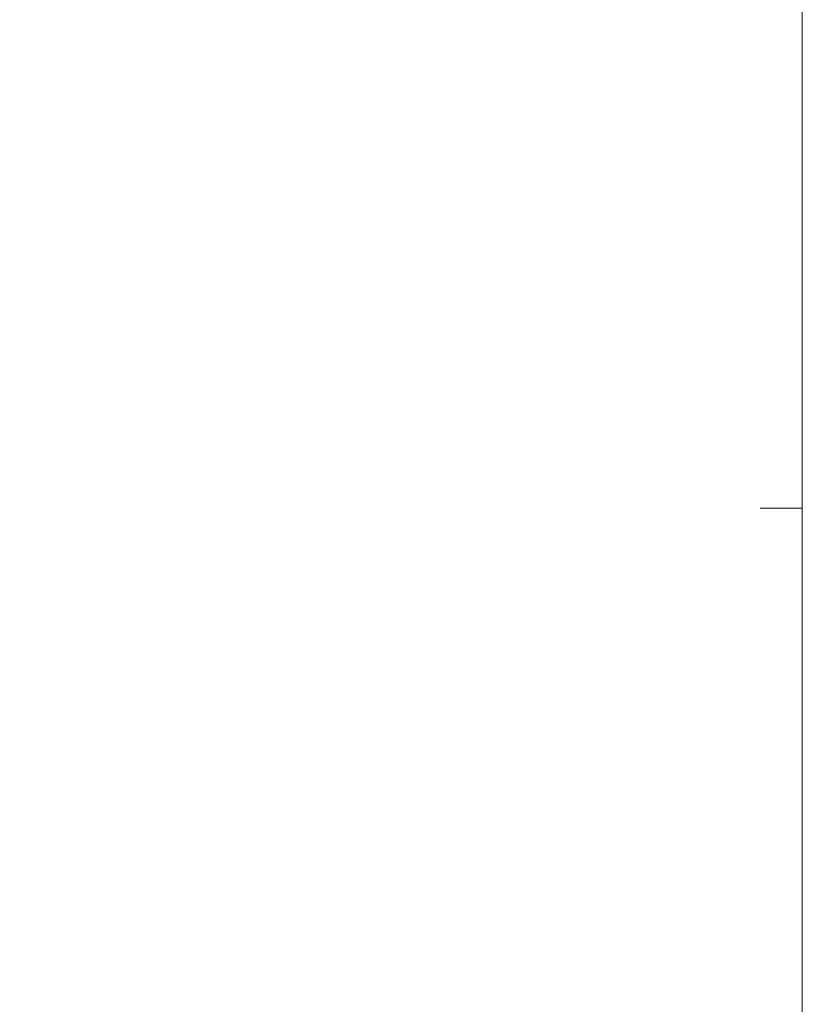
# Model space of a CAD drawing. Header units: metres. Extents: x 6567444 to 13135881, y 5574237 to 11149086.
# Tile 198 of 212: x 6567954 to 6568000, y 5574521 to 5574579. Entities that reach past the tile are written whole.
import ezdxf

# ---------------------------------------------------------------- set-up
doc = ezdxf.new("R2010")
doc.units = ezdxf.units.M
for name, color, linetype, lineweight in [('_MDCP$0$PARRA', 7, 'Continuous', 13), ('_MDCP$1$PARSI', 7, 'Continuous', 20), ('GE.I.6640.1.468.2024_MDCP_dodatkowe pomiary_12.03.2026$0$PARRA', 7, 'Continuous', 13), ('GE.I.6640.1.468.2024_MDCP_dodatkowe pomiary_12.03.2026$0$PARSI', 7, 'Continuous', 20)]:
    doc.layers.add(name, color=color, linetype=linetype, lineweight=lineweight)

# ---------------------------------------------------------------- blocks, each defined once
blk = doc.blocks.new('_MDCP$0$mzsk_3')
at = {"layer": '_MDCP$1$PARSI', "color": 0}
for p, q in [((-5, 0), (5, 0)), ((0, -5), (0, 0))]:
    blk.add_line(p, q, dxfattribs=at)
blk = doc.blocks.new('_MDCP')
at = {"layer": '_MDCP$0$PARRA'}
blk.add_lwpolyline([(6567600, 5574500), (6567600, 5574750), (6568000, 5574750), (6568000, 5574500)], close=True, dxfattribs=at)
at = {"layer": '_MDCP$1$PARSI', "xscale": 0.5, "yscale": 0.5, "zscale": 0.5, "rotation": 270.0000000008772}
blk.add_blockref('_MDCP$0$mzsk_3', (6568000, 5574550), dxfattribs=at)
blk = doc.blocks.new('GE.I.6640.1.468.2024_MDCP_dodatkowe pomiary_12.03.2026$0$mzsk_3')
at = {"layer": 'GE.I.6640.1.468.2024_MDCP_dodatkowe pomiary_12.03.2026$0$PARSI', "color": 0}
for p, q in [((-5, 0), (5, 0)), ((0, -5), (0, 0))]:
    blk.add_line(p, q, dxfattribs=at)
blk = doc.blocks.new('GE.I.6640.1.468.2024_MDCP_dodatkowe pomiary_12.03.2026')
at = {"layer": 'GE.I.6640.1.468.2024_MDCP_dodatkowe pomiary_12.03.2026$0$PARRA'}
blk.add_lwpolyline([(6567600, 5574500), (6567600, 5574750), (6568000, 5574750), (6568000, 5574500)], close=True, dxfattribs=at)
at = {"layer": 'GE.I.6640.1.468.2024_MDCP_dodatkowe pomiary_12.03.2026$0$PARSI', "xscale": 0.5, "yscale": 0.5, "zscale": 0.5, "rotation": 270.0000000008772}
blk.add_blockref('GE.I.6640.1.468.2024_MDCP_dodatkowe pomiary_12.03.2026$0$mzsk_3', (6568000, 5574550), dxfattribs=at)

msp = doc.modelspace()

# ---------------------------------------------------------------- block references
at = {"layer": 'Defpoints'}
msp.add_blockref('GE.I.6640.1.468.2024_MDCP_dodatkowe pomiary_12.03.2026', (0, 0), dxfattribs=at)

# ---------------------------------------------------------------- next in the draw order: block references
msp.add_blockref('_MDCP', (0, 0))

doc.saveas('drawing.dxf')
